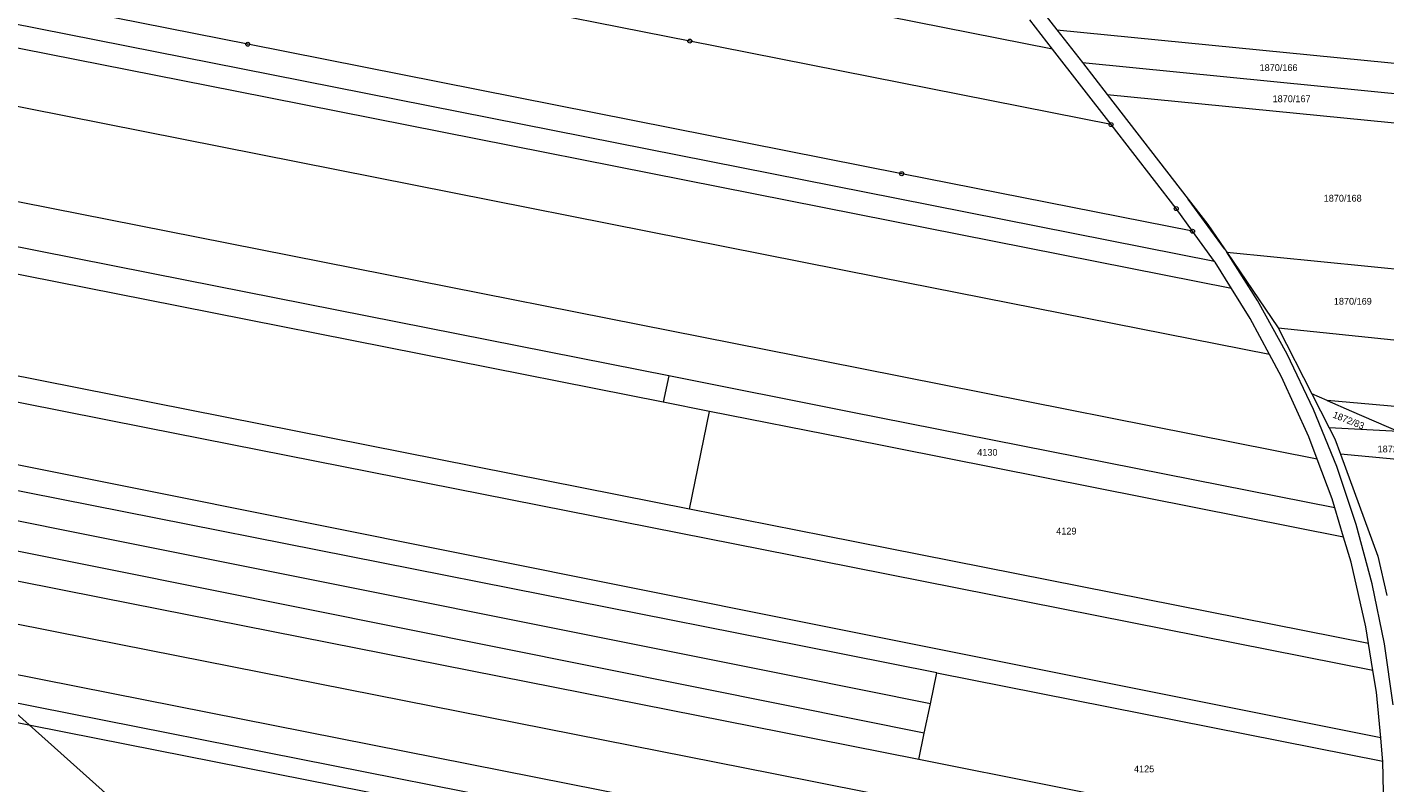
# Model space of a CAD drawing. Header units: metres. Extents: x -595226 to -593310, y -1169452 to -1167804.
# Tile 16 of 35: x -594774 to -594435, y -1168526 to -1168337. Entities that reach past the tile are written whole.
import ezdxf
from ezdxf.enums import TextEntityAlignment as Align

# ---------------------------------------------------------------- set-up
doc = ezdxf.new("R2010")
doc.units = ezdxf.units.M
doc.layers.add('geo katastr', color=5, linetype='Continuous', lineweight=0)
doc.layers.add('Značky bodu BP', color=7, linetype='Continuous')
doc.styles.add('dgn023', font='dgn023.shx')

# ---------------------------------------------------------------- blocks, each defined once
blk = doc.blocks.new('1.0523')
at = {"layer": 'Značky bodu BP', "color": 3, "linetype": 'Continuous', "lineweight": 13}
for radius in [0.5, 0.0303]:
    blk.add_circle((0, 0), radius, dxfattribs=at)
blk = doc.blocks.new('1.05311')
at = {"layer": 'Značky bodu BP', "color": 3, "linetype": 'Continuous', "lineweight": 13}
for radius in [0.5, 0.0303]:
    blk.add_circle((0, 0), radius, dxfattribs=at)
blk = doc.blocks.new('1.05411')
at = {"layer": 'Značky bodu BP', "color": 3, "linetype": 'Continuous', "lineweight": 13}
for radius in [0.5, 0.0303]:
    blk.add_circle((0, 0), radius, dxfattribs=at)
blk = doc.blocks.new('1.05487')
at = {"layer": 'Značky bodu BP', "color": 3, "linetype": 'Continuous', "lineweight": 13}
for radius in [0.5, 0.0303]:
    blk.add_circle((0, 0), radius, dxfattribs=at)
blk = doc.blocks.new('1.05596')
at = {"layer": 'Značky bodu BP', "color": 3, "linetype": 'Continuous', "lineweight": 13}
for radius in [0.5, 0.0303]:
    blk.add_circle((0, 0), radius, dxfattribs=at)
blk = doc.blocks.new('1.05597')
at = {"layer": 'Značky bodu BP', "color": 3, "linetype": 'Continuous', "lineweight": 13}
for radius in [0.5, 0.0303]:
    blk.add_circle((0, 0), radius, dxfattribs=at)

msp = doc.modelspace()

# ---------------------------------------------------------------- linework, layer by layer
at = {"layer": 'geo katastr', "color": 5, "true_color": 0x0000fa}
for p, q in [((-594517.97, -1168342.26), (-594523.64, -1168334.95)), ((-594516.88, -1168337.47), (-594420.36, -1168347)), ((-594516.88, -1168337.47), (-594510.53, -1168345.65)), ((-594503.36, -1168361.12), (-594517.97, -1168342.26)), ((-594510.53, -1168345.65), (-594418.68, -1168354.71)), ((-594510.53, -1168345.65), (-594504.37, -1168353.61)), ((-594504.37, -1168353.61), (-594417.06, -1168362.23)), ((-594475.06, -1168392.2), (-594484.13, -1168379.73)), ((-594477.55, -1168395.31), (-594483, -1168387.78)), ((-594466.82, -1168405.12), (-594474.48, -1168393.03)), ((-594474.48, -1168393.03), (-594407.87, -1168399.62)), ((-594474.48, -1168393.03), (-594461.65, -1168411.9)), ((-594459.38, -1168418.52), (-594466.82, -1168405.12)), ((-594461.65, -1168411.9), (-594453.19, -1168428.41)), ((-594452.76, -1168432.35), (-594459.38, -1168418.52)), ((-594613.84, -1168423.94), (-594615.19, -1168430.52)), ((-594449.39, -1168430.07), (-594453.19, -1168428.41)), ((-594453.19, -1168428.41), (-594448.85, -1168436.89)), ((-594603.68, -1168432.81), (-594615.19, -1168430.52)), ((-594608.66, -1168457.18), (-594603.68, -1168432.81)), ((-594447, -1168446.55), (-594452.76, -1168432.35)), ((-594431.57, -1168437.82), (-594448.85, -1168436.89)), ((-594411.09, -1168446.73), (-594446.05, -1168443.45)), ((-594442.12, -1168461.08), (-594447, -1168446.55)), ((-594445.3, -1168464.18), (-594447.49, -1168456.9)), ((-594438.12, -1168475.88), (-594442.12, -1168461.08)), ((-594435.04, -1168490.89), (-594438.12, -1168475.88)), ((-594437.94, -1168497.55), (-594439.02, -1168490.76)), ((-594432.87, -1168506.06), (-594435.04, -1168490.89)), ((-594728.6, -1168551.21), (-594790.23, -1168496.28)), ((-594548.49, -1168505.81), (-594546.9, -1168498.11)), ((-594546.9, -1168498.11), (-594435.52, -1168520.17)), ((-594550.01, -1168513.14), (-594548.49, -1168505.81)), ((-594551.38, -1168519.79), (-594550.01, -1168513.14)), ((-594435.39, -1168542.78), (-594551.38, -1168519.79))]:
    msp.add_line(p, q, dxfattribs=at)
for points in [[(-594517.97, -1168342.26), (-594709.27, -1168304.37), (-594880.72, -1168270.41), (-595004.83, -1168245.81)], [(-594503.36, -1168361.12), (-594608.56, -1168340.28), (-594713.28, -1168319.53), (-594885.33, -1168285.45), (-595011.61, -1168260.43)], [(-594483, -1168387.78), (-594555.65, -1168373.4), (-594718.97, -1168341.05), (-594891.89, -1168306.8), (-595021.25, -1168281.18)], [(-594477.55, -1168395.31), (-594556.97, -1168379.58), (-594720.59, -1168347.18), (-594893.76, -1168312.89), (-595024, -1168287.09)], [(-594473.3, -1168402.07), (-594558.19, -1168385.28), (-594722.08, -1168352.82), (-594895.48, -1168318.47), (-595026.52, -1168292.52)], [(-594463.79, -1168418.56), (-594561.18, -1168399.3), (-594725.76, -1168366.7), (-594899.7, -1168332.25), (-595032.16, -1168306.01)], [(-594529.39, -1168321.32), (-594522.87, -1168329.73), (-594516.88, -1168337.47)], [(-594451.9, -1168444.72), (-594566.04, -1168422.1), (-594731.73, -1168389.29), (-594906.58, -1168354.66), (-595041.16, -1168328)], [(-594613.84, -1168423.94), (-594734.57, -1168400.03), (-594909.85, -1168365.31), (-595045.45, -1168338.47)], [(-594615.19, -1168430.52), (-594736.3, -1168406.53), (-594911.83, -1168371.77), (-595048.05, -1168344.81)], [(-594504.37, -1168353.61), (-594484.13, -1168379.73), (-594479.17, -1168386.13), (-594475.06, -1168392.2), (-594474.48, -1168393.03)], [(-594483, -1168387.78), (-594487.08, -1168382.13), (-594503.36, -1168361.12)], [(-594608.66, -1168457.18), (-594742.67, -1168430.64), (-594919.18, -1168395.68), (-595057.65, -1168368.24)], [(-594437.94, -1168497.55), (-594576.29, -1168470.13), (-594744.31, -1168436.85), (-594921.06, -1168401.84), (-595060.08, -1168374.32)], [(-594436.01, -1168514.36), (-594579.58, -1168485.58), (-594748.26, -1168451.79), (-594925.51, -1168416.29), (-595065.25, -1168388.3)], [(-594546.9, -1168498.11), (-594580.82, -1168491.39), (-594749.88, -1168457.91), (-594927.48, -1168422.73), (-595067.67, -1168394.94)], [(-594473.3, -1168402.07), (-594477.39, -1168395.53), (-594477.55, -1168395.31)], [(-594548.49, -1168505.81), (-594582.45, -1168499.01), (-594751.78, -1168465.09), (-594929.55, -1168429.48), (-595070, -1168401.31)], [(-594463.79, -1168418.56), (-594468.62, -1168409.55), (-594473.3, -1168402.07)], [(-594550.01, -1168513.14), (-594584, -1168506.31), (-594753.69, -1168472.32), (-594931.75, -1168436.65), (-595072.61, -1168408.44)], [(-594461.65, -1168411.9), (-594421.53, -1168416.07), (-594403, -1168418)], [(-594551.38, -1168519.79), (-594585.44, -1168513.04), (-594755.55, -1168479.35), (-594934.01, -1168444.01), (-595075.38, -1168416.03)], [(-594451.9, -1168444.72), (-594453.98, -1168439.17), (-594460.81, -1168424.11), (-594463.79, -1168418.56)], [(-594447.49, -1168456.9), (-594568.35, -1168432.95), (-594613.84, -1168423.94)], [(-594435.89, -1168553.45), (-594587.64, -1168523.36), (-594758.26, -1168489.57), (-594937.12, -1168454.15), (-595079.03, -1168426.04)], [(-594449.39, -1168430.07), (-594443.34, -1168432.7), (-594431.57, -1168437.82)], [(-594398.63, -1168434.54), (-594440.88, -1168430.82), (-594449.39, -1168430.07)], [(-594445.3, -1168464.18), (-594569.75, -1168439.51), (-594603.68, -1168432.81)], [(-594437.23, -1168565.79), (-594590.23, -1168535.49), (-594761.43, -1168501.58), (-594940.78, -1168466.06), (-595083.34, -1168437.82)], [(-594448.85, -1168436.89), (-594447.44, -1168439.63), (-594446.05, -1168443.45)], [(-595085.74, -1168444.39), (-594942.82, -1168472.72), (-594763.21, -1168508.29), (-594591.67, -1168542.26), (-594519.83, -1168556.49)], [(-594447.49, -1168456.9), (-594448.16, -1168454.65), (-594451.9, -1168444.72)], [(-594446.05, -1168443.45), (-594436.76, -1168468.91), (-594434.49, -1168478.79)], [(-595087.4, -1168448.95), (-594944.23, -1168477.3), (-594764.43, -1168512.91), (-594592.67, -1168546.93), (-594520.8, -1168561.25)], [(-594439.02, -1168490.76), (-594574.95, -1168463.86), (-594608.66, -1168457.18)], [(-594439.02, -1168490.76), (-594439.69, -1168486.59), (-594443.4, -1168470.48), (-594445.3, -1168464.18)], [(-594436.01, -1168514.36), (-594437.07, -1168502.92), (-594437.94, -1168497.55)], [(-594435.52, -1168520.17), (-594435.54, -1168519.38), (-594436.01, -1168514.36)], [(-594435.39, -1168542.78), (-594435.11, -1168535.9), (-594435.52, -1168520.17)]]:
    msp.add_lwpolyline(points, dxfattribs=at)

# ---------------------------------------------------------------- block references
for name, p in [('1.05411', (-594608.56, -1168340.28)), ('1.05311', (-594718.97, -1168341.05)), ('1.05596', (-594503.36, -1168361.12)), ('1.0523', (-594555.65, -1168373.4)), ('1.05487', (-594487.08, -1168382.13)), ('1.05597', (-594483, -1168387.78))]:
    msp.add_blockref(name, p, dxfattribs=at)

# ---------------------------------------------------------------- texts
at = {"layer": 'geo katastr', "color": 5, "true_color": 0x0000fa, "style": 'dgn023'}
for s, p in [('1870/166', (-594461.52, -1168346.9)), ('1870/167', (-594458.27, -1168354.69)), ('1870/168', (-594445.51, -1168379.53)), ('1870/169', (-594442.98, -1168405.28)), ('1872/80', (-594432.68, -1168442.18)), ('4130', (-594534.24, -1168443.01)), ('4129', (-594514.52, -1168462.69)), ('4125', (-594495.1, -1168522.1))]:
    msp.add_text(s, height=1.7, dxfattribs=at).set_placement(p, align=Align.MIDDLE_CENTER)
msp.add_text('1872/83', height=1.7, rotation=338, dxfattribs=at).set_placement((-594444.02, -1168435.01), align=Align.MIDDLE_CENTER)

doc.saveas('drawing.dxf')
